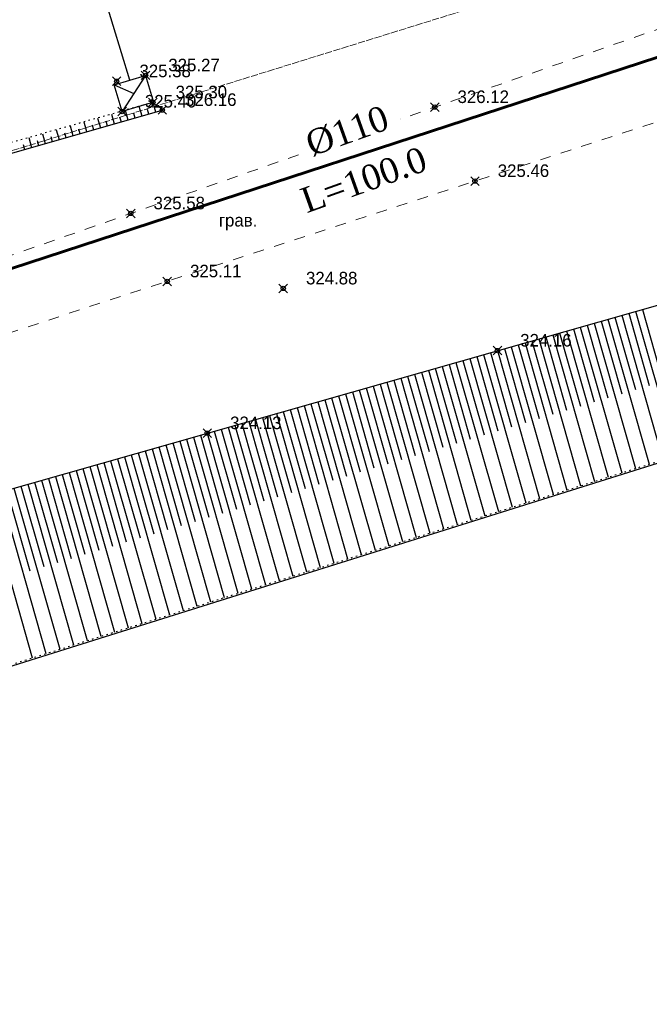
# Model space of a CAD drawing. Header units: metres. Extents: x 703769 to 722343, y 4313031 to 4317457.
# Tile 185 of 256: x 707932 to 707975, y 4314024 to 4314092. Entities that reach past the tile are written whole.
import ezdxf

# ---------------------------------------------------------------- set-up
doc = ezdxf.new("R2010")
doc.units = ezdxf.units.M
doc.header["$LTSCALE"] = 0.5
doc.header["$PDMODE"] = 35
doc.header["$PDSIZE"] = 0.3
for name, pattern in [('Auto_Street_NotBorder_Line_m1', [3, 1.5, -1.5]), ('Commnctn_Electr_VLP_High_Built_m1', [1, 1, 0]), ('ДОРОГИ_СТРОЯЩ', [9, 8, -1]), ('Контура низ откосов  Штриховая 0.1-0.5 - - - - - - -', [0.6, 0.1, -0.5])]:
    doc.linetypes.add(name, pattern=pattern)
for name, color, linetype in [('(004) Точки рельефа', 7, 'Continuous'), ('(017) Канализация', 33, 'KANALIS_K_1'), ('(025) Дорога', 7, 'Continuous'), ('(027) Гидрография', 7, 'Continuous'), ('(035) Откосы', 7, 'Continuous')]:
    doc.layers.add(name, color=color, linetype=linetype)
doc.layers.add('AUTO#_ROADS_EXIST_L', color=7, linetype='Continuous', lineweight=15, true_color=0x000000)
doc.layers.add('COMMN_OBJCT_ELCTR_L', color=7, linetype='Continuous', true_color=0x000000)
doc.layers.add('ВОДОПРОВОД текст', color=7, linetype='Continuous', lineweight=50)
doc.styles.add('BM-431', font='txt')
doc.styles.add('D-431', font='txt')
doc.styles.get("Standard").update_dxf_attribs({"font": 'times.ttf'})
doc.styles.add('Times New Roman', font='times.ttf')
doc.linetypes.add('KANALIS_K', pattern='A,1,["<",Standard,S=1.8,R=0,X=-0.9,Y=-0.9],3,-1,["К",Standard,S=1.8,R=0,X=-0.9,Y=-0.9],-1,10', length=16)
doc.linetypes.add('KANALIS_K_1', pattern='A,1,[">",Standard,S=1.8,R=0,X=-0.9,Y=-0.9],3,-1,["К",Standard,S=1.8,R=0,X=-0.9,Y=-0.9],-1,10', length=16)

msp = doc.modelspace()

# ---------------------------------------------------------------- linework, layer by layer
at = {"layer": '(017) Канализация', "linetype": 'KANALIS_K', "flags": 128}
for points, elevation in [([(707939.285, 4314088.03), (707937.538, 4314093.743)], 325.105), ([(707940.381, 4314088.358), (707938.748, 4314085.837)], 324.978), ([(707938.19, 4314087.703), (707939.565, 4314087.097)], 325.105)]:
    msp.add_lwpolyline(points, dxfattribs=dict(at, elevation=elevation))
at = {"layer": '(017) Канализация', "color": 7, "linetype": 'ByBlock', "true_color": 0xffffff, "elevation": 325.105, "flags": 128}
msp.add_lwpolyline([(707938.748, 4314085.837), (707938.19, 4314087.703), (707940.381, 4314088.358), (707940.939, 4314086.492)], close=True, dxfattribs=at)
at = {"layer": '(027) Гидрография', "color": 4, "elevation": 319.341}
msp.add_lwpolyline([(707567.997, 4313942.938), (707572.213, 4313944.049), (707620.984, 4313956.898), (707772.66, 4313996.949), (707924.336, 4314045.143), (708024.512, 4314076.588), (708124.69, 4314111.302), (708133.047, 4314115.911), (708145.112, 4314122.565), (708157.025, 4314125.829), (708191.793, 4314145.156)], dxfattribs=at)
at = {"layer": '(035) Откосы'}
for p, q in [((707939.919, 4314086.203, 325.627), (707940.11, 4314085.534, 325.627)), ((707940.878, 4314086.476, 325.627), (707941.069, 4314085.808, 325.627)), ((707937.043, 4314085.385, 325.627), (707937.235, 4314084.712, 325.627)), ((707938.002, 4314085.658, 325.627), (707938.194, 4314084.986, 325.627)), ((707938.577, 4314085.459, 325.627), (707938.673, 4314085.123, 325.627)), ((707938.96, 4314085.93, 325.627), (707939.152, 4314085.26, 325.627)), ((707939.536, 4314085.732, 325.627), (707939.631, 4314085.397, 325.627)), ((707940.494, 4314086.005, 325.627), (707940.59, 4314085.671, 325.627)), ((707935.125, 4314084.84, 325.627), (707935.318, 4314084.164, 325.627)), ((707936.084, 4314085.112, 325.627), (707936.277, 4314084.438, 325.627)), ((707936.66, 4314084.912, 325.627), (707936.756, 4314084.575, 325.627)), ((707937.618, 4314085.185, 325.627), (707937.714, 4314084.849, 325.627)), ((707932.249, 4314084.021, 325.627), (707932.443, 4314083.343, 325.627)), ((707933.208, 4314084.294, 325.627), (707933.402, 4314083.617, 325.627)), ((707933.784, 4314084.092, 325.627), (707933.881, 4314083.754, 325.627)), ((707934.167, 4314084.567, 325.627), (707934.36, 4314083.891, 325.627)), ((707934.743, 4314084.365, 325.627), (707934.839, 4314084.028, 325.627)), ((707935.701, 4314084.639, 325.627), (707935.798, 4314084.301, 325.627)), ((707931.867, 4314083.545, 325.627), (707931.964, 4314083.206, 325.627)), ((707932.826, 4314083.819, 325.627), (707932.922, 4314083.48, 325.627)), ((707973.535, 4314071.658, 323.57), (707976.399, 4314061.59, 323.57)), ((707974.016, 4314071.795, 323.57), (707975.446, 4314066.768, 323.57)), ((707974.497, 4314071.932, 323.57), (707977.353, 4314061.89, 323.57)), ((707974.977, 4314072.069, 323.57), (707976.404, 4314067.054, 323.57)), ((707971.13, 4314070.974, 323.57), (707972.571, 4314065.908, 323.57)), ((707971.611, 4314071.111, 323.57), (707974.49, 4314060.991, 323.57)), ((707972.092, 4314071.248, 323.57), (707973.53, 4314066.194, 323.57)), ((707972.573, 4314071.385, 323.57), (707975.444, 4314061.291, 323.57)), ((707973.054, 4314071.521, 323.57), (707974.488, 4314066.481, 323.57)), ((707968.726, 4314070.29, 323.57), (707971.627, 4314060.092, 323.57)), ((707969.206, 4314070.427, 323.57), (707970.655, 4314065.335, 323.57)), ((707969.687, 4314070.564, 323.57), (707972.581, 4314060.392, 323.57)), ((707970.168, 4314070.701, 323.57), (707971.613, 4314065.621, 323.57)), ((707970.649, 4314070.837, 323.57), (707973.535, 4314060.691, 323.57)), ((707966.321, 4314069.606, 323.57), (707967.781, 4314064.475, 323.57)), ((707966.802, 4314069.743, 323.57), (707969.718, 4314059.493, 323.57)), ((707967.283, 4314069.88, 323.57), (707968.739, 4314064.761, 323.57)), ((707967.764, 4314070.017, 323.57), (707970.672, 4314059.793, 323.57)), ((707968.245, 4314070.153, 323.57), (707969.697, 4314065.048, 323.57)), ((707963.916, 4314068.922, 323.57), (707966.854, 4314058.594, 323.57)), ((707964.397, 4314069.059, 323.57), (707965.864, 4314063.902, 323.57)), ((707964.878, 4314069.196, 323.57), (707967.809, 4314058.894, 323.57)), ((707965.359, 4314069.333, 323.57), (707966.823, 4314064.188, 323.57)), ((707965.84, 4314069.469, 323.57), (707968.763, 4314059.193, 323.57)), ((707961.512, 4314068.238, 323.57), (707962.99, 4314063.042, 323.57)), ((707961.993, 4314068.375, 323.57), (707964.945, 4314057.995, 323.57)), ((707962.474, 4314068.512, 323.57), (707963.948, 4314063.328, 323.57)), ((707962.955, 4314068.649, 323.57), (707965.9, 4314058.295, 323.57)), ((707963.435, 4314068.785, 323.57), (707964.906, 4314063.615, 323.57)), ((707959.107, 4314067.554, 323.57), (707962.082, 4314057.096, 323.57)), ((707959.588, 4314067.691, 323.57), (707961.074, 4314062.469, 323.57)), ((707960.069, 4314067.828, 323.57), (707963.037, 4314057.396, 323.57)), ((707960.55, 4314067.965, 323.57), (707962.032, 4314062.755, 323.57)), ((707961.031, 4314068.101, 323.57), (707963.991, 4314057.695, 323.57)), ((707956.703, 4314066.87, 323.57), (707958.199, 4314061.609, 323.57)), ((707957.184, 4314067.007, 323.57), (707960.173, 4314056.497, 323.57)), ((707957.665, 4314067.144, 323.57), (707959.157, 4314061.895, 323.57)), ((707958.145, 4314067.281, 323.57), (707961.128, 4314056.797, 323.57)), ((707958.626, 4314067.417, 323.57), (707960.116, 4314062.182, 323.57)), ((707954.298, 4314066.186, 323.57), (707957.31, 4314055.598, 323.57)), ((707954.779, 4314066.323, 323.57), (707956.283, 4314061.036, 323.57)), ((707955.26, 4314066.46, 323.57), (707958.264, 4314055.898, 323.57)), ((707955.741, 4314066.597, 323.57), (707957.241, 4314061.322, 323.57)), ((707956.222, 4314066.733, 323.57), (707959.219, 4314056.197, 323.57)), ((707951.894, 4314065.502, 323.57), (707953.409, 4314060.176, 323.57)), ((707952.374, 4314065.639, 323.57), (707955.401, 4314054.999, 323.57)), ((707952.855, 4314065.776, 323.57), (707954.367, 4314060.462, 323.57)), ((707953.336, 4314065.913, 323.57), (707956.356, 4314055.299, 323.57)), ((707953.817, 4314066.049, 323.57), (707955.325, 4314060.749, 323.57)), ((707949.489, 4314064.818, 323.57), (707952.538, 4314054.1, 323.57)), ((707949.97, 4314064.955, 323.57), (707951.492, 4314059.603, 323.57)), ((707950.451, 4314065.092, 323.57), (707953.492, 4314054.4, 323.57)), ((707950.932, 4314065.229, 323.57), (707952.451, 4314059.889, 323.57)), ((707951.413, 4314065.365, 323.57), (707954.447, 4314054.7, 323.57)), ((707947.084, 4314064.134, 323.57), (707948.618, 4314058.743, 323.57)), ((707947.565, 4314064.271, 323.57), (707950.629, 4314053.501, 323.57)), ((707948.046, 4314064.408, 323.57), (707949.576, 4314059.029, 323.57)), ((707948.527, 4314064.545, 323.57), (707951.583, 4314053.801, 323.57)), ((707949.008, 4314064.681, 323.57), (707950.534, 4314059.316, 323.57)), ((707944.68, 4314063.45, 323.57), (707947.766, 4314052.602, 323.57)), ((707945.161, 4314063.587, 323.57), (707946.702, 4314058.17, 323.57)), ((707945.642, 4314063.724, 323.57), (707948.72, 4314052.902, 323.57)), ((707946.123, 4314063.861, 323.57), (707947.66, 4314058.456, 323.57)), ((707946.603, 4314063.997, 323.57), (707949.674, 4314053.202, 323.57)), ((707942.275, 4314062.766, 323.57), (707943.827, 4314057.31, 323.57)), ((707942.756, 4314062.903, 323.57), (707945.857, 4314052.003, 323.57)), ((707943.237, 4314063.04, 323.57), (707944.785, 4314057.596, 323.57)), ((707943.718, 4314063.177, 323.57), (707946.811, 4314052.303, 323.57)), ((707944.199, 4314063.313, 323.57), (707945.744, 4314057.883, 323.57)), ((707939.871, 4314062.082, 323.57), (707942.993, 4314051.104, 323.57)), ((707940.352, 4314062.219, 323.57), (707941.911, 4314056.737, 323.57)), ((707940.832, 4314062.356, 323.57), (707943.948, 4314051.404, 323.57)), ((707941.313, 4314062.493, 323.57), (707942.869, 4314057.023, 323.57)), ((707941.794, 4314062.629, 323.57), (707944.902, 4314051.704, 323.57)), ((707937.466, 4314061.398, 323.57), (707939.037, 4314055.877, 323.57)), ((707937.947, 4314061.535, 323.57), (707941.085, 4314050.505, 323.57)), ((707938.428, 4314061.672, 323.57), (707939.995, 4314056.163, 323.57)), ((707938.909, 4314061.809, 323.57), (707942.039, 4314050.805, 323.57)), ((707939.39, 4314061.945, 323.57), (707940.953, 4314056.45, 323.57)), ((707935.062, 4314060.714, 323.57), (707938.221, 4314049.606, 323.57)), ((707935.542, 4314060.851, 323.57), (707937.12, 4314055.304, 323.57)), ((707936.023, 4314060.988, 323.57), (707939.176, 4314049.906, 323.57)), ((707936.504, 4314061.125, 323.57), (707938.079, 4314055.59, 323.57)), ((707936.985, 4314061.261, 323.57), (707940.13, 4314050.206, 323.57)), ((707932.657, 4314060.03, 323.57), (707934.246, 4314054.444, 323.57)), ((707933.138, 4314060.167, 323.57), (707936.312, 4314049.007, 323.57)), ((707933.619, 4314060.304, 323.57), (707935.204, 4314054.73, 323.57)), ((707934.1, 4314060.441, 323.57), (707937.267, 4314049.307, 323.57)), ((707934.581, 4314060.577, 323.57), (707936.162, 4314055.017, 323.57)), ((707930.252, 4314059.346, 323.57), (707933.449, 4314048.109, 323.57)), ((707930.733, 4314059.483, 323.57), (707932.33, 4314053.871, 323.57)), ((707931.214, 4314059.62, 323.57), (707934.403, 4314048.408, 323.57)), ((707931.695, 4314059.757, 323.57), (707933.288, 4314054.157, 323.57)), ((707932.176, 4314059.893, 323.57), (707935.358, 4314048.708, 323.57)), ((707929.291, 4314059.073, 323.57), (707932.495, 4314047.809, 323.57))]:
    msp.add_line(p, q, dxfattribs=at)
at = {"layer": '(035) Откосы', "flags": 128}
for points, elevation in [([(707565.599, 4313950.829), (707622.053, 4313968.013), (707672.002, 4313982.133), (707718.643, 4313996.565), (707813.86, 4314023.834), (707881.96, 4314043.723), (707919.958, 4314056.418), (707981.907, 4314074.04), (708022.015, 4314086.08), (708079.55, 4314104.1), (708133.435, 4314126.405), (708145.499, 4314129.589), (708145.779, 4314129.735)], 323.57), ([(707835.412, 4314054.759), (707875.696, 4314065.835), (707912.947, 4314077.771), (707941.548, 4314085.945)], 325.627)]:
    msp.add_lwpolyline(points, dxfattribs=dict(at, elevation=elevation))
at = {"layer": '(035) Откосы', "linetype": 'Контура низ откосов  Штриховая 0.1-0.5 - - - - - - -'}
for points, elevation in [([(707567.972, 4313943.035), (707572.188, 4313944.146), (707620.959, 4313956.995), (707772.632, 4313997.046), (707924.306, 4314045.238), (708024.481, 4314076.683), (708124.649, 4314111.394), (708132.999, 4314115.999), (708145.074, 4314122.659), (708145.285, 4314122.716)], 319.341), ([(707941.548, 4314085.945), (707940.889, 4314086.479), (707912.608, 4314078.435), (707875.256, 4314067.218), (707835.052, 4314056.338), (707835.412, 4314054.759)], 325.627)]:
    msp.add_lwpolyline(points, dxfattribs=dict(at, elevation=elevation))
at = {"color": 7, "lineweight": 60, "flags": 128}
msp.add_lwpolyline([(708240.115, 4314986.119), (708237.465, 4314926.667), (708235.809, 4314899.895), (708234.498, 4314869.618), (708230.06, 4314781.67), (708228.958, 4314757.378), (708223.359, 4314737.037), (708204.558, 4314523.813), (708196.059, 4314424.814), (708184.899, 4314294.752), (708174.557, 4314166.154), (708168.436, 4314154.821), (708168.436, 4314154.821), (708086.138, 4314125.895), (708037.269, 4314109.069), (708002.488, 4314098.284), (708002.488, 4314098.284), (707913.651, 4314069.236), (707865.757, 4314055.085), (707817.896, 4314040.633), (707721.771, 4314013.098), (707673.615, 4313999.646), (707633.375, 4313988.405), (707625.006, 4314019.638)], dxfattribs=at)
at = {"color": 0, "linetype": 'ByBlock', "lineweight": -2, "transparency": 16777216}
for p in [(707938.37, 4314087.946, 325.382), (707940.381, 4314088.358, 325.273), (707940.889, 4314086.479, 325.302), (707938.748, 4314085.837, 325.4), (707941.548, 4314085.945, 326.157), (707960.516, 4314086.145, 326.124), (707963.315, 4314080.998, 325.456), (707939.35, 4314078.747, 325.582), (707941.894, 4314074.017, 325.112), (707949.965, 4314073.522, 324.881), (707964.878, 4314069.196, 324.158), (707944.68, 4314063.45, 324.128)]:
    msp.add_point(p, dxfattribs=at)
at = {"layer": 'AUTO#_ROADS_EXIST_L', "linetype": 'Auto_Street_NotBorder_Line_m1', "lineweight": 15, "flags": 128}
for points, elevation in [([(708144.126, 4314101.66), (708144.126, 4314101.66), (708147.799, 4314155.94), (708135.298, 4314148.952), (708115.34, 4314135.075), (708068.41, 4314115.297), (708018.295, 4314097.841), (707981.449, 4314086.907), (707918.088, 4314066.26), (707879.635, 4314055.103), (707812.555, 4314033.812), (707561.451, 4313964.457)], 325.994), ([(707560.163, 4313968.689), (707811.659, 4314039.666), (707878.313, 4314059.979), (707916.666, 4314070.819), (707980.147, 4314093.007), (708015.887, 4314103.951), (708066.59, 4314120.619), (708112.982, 4314139.251), (708121.867, 4314146.398), (708120.084, 4314150.677), (708114.106, 4314153.103)], 325.99)]:
    msp.add_lwpolyline(points, dxfattribs=dict(at, elevation=elevation))
at = {"layer": 'COMMN_OBJCT_ELCTR_L', "linetype": 'Commnctn_Electr_VLP_High_Built_m1', "lineweight": 20, "elevation": 326.168, "flags": 128}
msp.add_lwpolyline([(707559.857, 4313969.694), (707591.057, 4313978.499), (707653.95, 4313997.449), (707719.826, 4314017.456), (707783.035, 4314036.883), (707846.224, 4314056.716), (707914.765, 4314078.05), (707979.96, 4314098.279), (708042.477, 4314117.716), (708135.818, 4314146.539), (708166.739, 4314158.079), (708194.357, 4314168.719), (708173.508, 4314249.294)], dxfattribs=at)

# ---------------------------------------------------------------- texts
at = {"layer": '(004) Точки рельефа', "style": 'D-431'}
for s, p in [('325.27', (707941.967, 4314088.639, 325.273)), ('325.38', (707939.956, 4314088.229, 325.382)), ('325.30', (707942.475, 4314086.761, 325.302)), ('325.40', (707940.334, 4314086.119, 325.4)), ('326.16', (707943.134, 4314086.23, 326.157)), ('326.12', (707962.102, 4314086.431, 326.124)), ('325.46', (707964.901, 4314081.283, 325.456)), ('325.58', (707940.936, 4314079.031, 325.582)), ('325.11', (707943.48, 4314074.299, 325.112)), ('324.88', (707951.551, 4314073.806, 324.881)), ('324.16', (707966.464, 4314069.481, 324.158)), ('324.13', (707946.266, 4314063.73, 324.128))]:
    msp.add_text(s, height=0.875, dxfattribs=at).set_placement(p)
at = {"layer": '(025) Дорога', "linetype": 'ДОРОГИ_СТРОЯЩ', "style": 'BM-431'}
msp.add_text('грав.', height=0.875, dxfattribs=at).set_placement((707945.486, 4314077.834, -0.295))

# ---------------------------------------------------------------- next in the draw order: texts
at = {"layer": 'ВОДОПРОВОД текст', "color": 7, "linetype": 'Continuous', "lineweight": 50, "insert": (707954.423, 4314084.477, -404.593), "char_height": 1.75, "width": 7.48307, "attachment_point": 5, "rotation": 19.64669, "style": 'Times New Roman', "bg_fill": 3, "box_fill_scale": 1, "bg_fill_color": 256, "bg_fill_transparency": 16714492}
msp.add_mtext('%%C110', dxfattribs=at)

# ---------------------------------------------------------------- next in the draw order: texts
at = {"layer": 'ВОДОПРОВОД текст', "color": 7, "linetype": 'Continuous', "lineweight": 50, "insert": (707955.574, 4314081.081, 41.38), "char_height": 1.75, "width": 7.48307, "attachment_point": 5, "rotation": 19.64669, "style": 'Times New Roman', "bg_fill": 3, "box_fill_scale": 1, "bg_fill_color": 256, "bg_fill_transparency": 16714492}
msp.add_mtext('L=100.0', dxfattribs=at)

doc.saveas('drawing.dxf')
